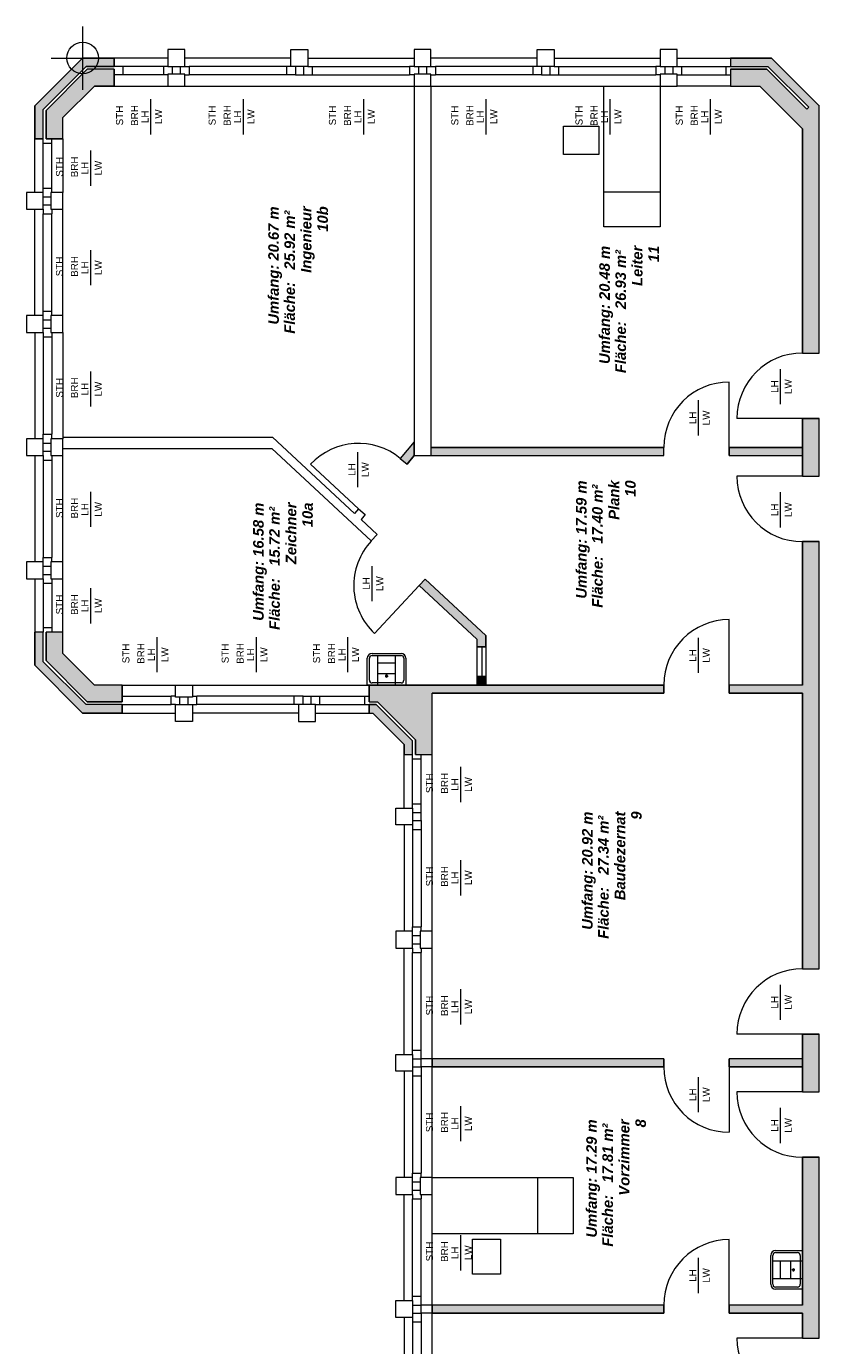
# Model space of a CAD drawing. Header units: metres. Extents: x -111 to 152, y -132 to 99.
# Tile 253 of 256: x 15 to 26, y 79 to 98. Entities that reach past the tile are written whole.
import ezdxf

# ---------------------------------------------------------------- set-up
doc = ezdxf.new("R2010")
doc.units = ezdxf.units.M
doc.layers.add('_EG - B (3D)', color=7, linetype='Continuous', lineweight=9)
doc.layers.add('COE_Bestand-allg.', color=7, linetype='Continuous', lineweight=9)
doc.styles.add('Arial', font='arial.ttf')
doc.styles.add('Arial (bold italic)', font='arialbi.ttf')

# ---------------------------------------------------------------- blocks, each defined once
blk = doc.blocks.new('Group-11')
at = {"layer": 'COE_Bestand-allg.', "linetype": 'Continuous', "lineweight": 0, "transparency": 33554687}
for points in [[(15.125, 96.238), (15.125, 96.658), (15.735, 97.268), (16.135, 97.268), (16.135, 97.388), (15.685, 97.388), (15.005, 96.708), (15.005, 96.238)], [(26.155, 93.195), (26.155, 96.708), (25.475, 97.388), (24.895, 97.388), (24.895, 97.268), (25.425, 97.268), (26.005, 96.688), (25.977, 96.659), (25.409, 97.228), (24.895, 97.228), (24.895, 96.988), (25.309, 96.988), (25.915, 96.382), (25.915, 93.195)], [(15.405, 96.238), (15.405, 96.542), (15.851, 96.988), (16.135, 96.988), (16.135, 97.228), (15.751, 97.228), (15.165, 96.641), (15.165, 96.238)], [(26.155, 91.445), (26.155, 92.265), (25.915, 92.265), (25.915, 91.445)], [(20.296, 91.618), (20.395, 91.738), (20.395, 91.933), (20.2, 91.698)], [(23.945, 91.738), (23.945, 91.853), (20.635, 91.853), (20.635, 91.738)], [(25.915, 91.738), (25.915, 91.853), (24.875, 91.853), (24.875, 91.738)], [(26.155, 84.445), (26.155, 90.515), (25.915, 90.515), (25.915, 88.477), (24.875, 88.477), (24.875, 88.363), (25.915, 88.363), (25.915, 84.445)], [(21.29, 89.128), (21.29, 89.018), (21.415, 89.018), (21.415, 89.183), (20.553, 89.983), (20.468, 89.891)], [(15.685, 88.078), (16.245, 88.078), (16.245, 88.198), (15.735, 88.198), (15.125, 88.807), (15.125, 89.228), (15.005, 89.228), (15.005, 88.758)], [(16.245, 88.238), (16.245, 88.477), (15.851, 88.477), (15.405, 88.923), (15.405, 89.228), (15.165, 89.228), (15.165, 88.824), (15.751, 88.238)], [(21.415, 88.477), (21.415, 88.598), (21.29, 88.598), (21.29, 88.477)], [(20.655, 87.488), (20.655, 88.363), (23.945, 88.363), (23.945, 88.477), (19.755, 88.477), (19.755, 88.238), (19.876, 88.238), (20.415, 87.698), (20.415, 87.488)], [(20.255, 87.632), (20.255, 87.488), (20.375, 87.488), (20.375, 87.682), (19.859, 88.198), (19.755, 88.198), (19.755, 88.078), (19.809, 88.078)], [(26.155, 82.695), (26.155, 83.515), (25.915, 83.515), (25.915, 82.695)], [(23.945, 83.05), (23.945, 83.165), (20.655, 83.165), (20.655, 83.05)], [(25.915, 83.05), (25.915, 83.165), (24.875, 83.165), (24.875, 83.05)], [(26.155, 79.195), (26.155, 81.765), (25.915, 81.765), (25.915, 79.665), (24.875, 79.665), (24.875, 79.55), (25.915, 79.55), (25.915, 79.195)], [(23.945, 79.55), (23.945, 79.665), (20.655, 79.665), (20.655, 79.55)]]:
    blk.add_hatch(color=252, dxfattribs=at).paths.add_polyline_path(points)
at = {"layer": 'COE_Bestand-allg.', "color": 7, "linetype": 'Continuous', "lineweight": 9, "transparency": 33554687}
for p, q in [((15.685, 97.838), (15.685, 96.938)), ((15.685, 97.388), (15.005, 96.708)), ((15.235, 97.388), (16.135, 97.388)), ((16.135, 97.388), (15.685, 97.388)), ((16.135, 97.388), (16.135, 97.268)), ((16.895, 97.388), (16.135, 97.388)), ((18.645, 97.388), (17.135, 97.388)), ((18.885, 97.388), (20.395, 97.388)), ((22.145, 97.388), (20.635, 97.388)), ((22.385, 97.388), (23.895, 97.388)), ((24.135, 97.388), (24.895, 97.388)), ((24.895, 97.388), (25.475, 97.388)), ((24.895, 97.388), (24.895, 97.268)), ((25.475, 97.388), (26.155, 96.708)), ((15.735, 97.268), (15.125, 96.658)), ((15.751, 97.228), (15.165, 96.641)), ((16.135, 97.268), (15.735, 97.268)), ((16.135, 97.228), (15.751, 97.228)), ((16.26, 97.268), (16.135, 97.268)), ((16.135, 97.228), (16.135, 96.988)), ((16.26, 97.148), (16.135, 97.148)), ((16.832, 97.268), (16.26, 97.268)), ((16.26, 97.148), (16.26, 97.268)), ((16.832, 97.148), (16.26, 97.148)), ((16.895, 97.268), (16.832, 97.268)), ((16.832, 97.268), (16.832, 97.148)), ((16.895, 97.148), (16.832, 97.148)), ((16.958, 97.268), (16.958, 97.16)), ((17.073, 97.268), (17.073, 97.16)), ((17.135, 97.268), (17.198, 97.268)), ((17.135, 97.148), (17.198, 97.148)), ((18.582, 97.268), (17.198, 97.268)), ((17.198, 97.268), (17.198, 97.148)), ((18.582, 97.148), (17.198, 97.148)), ((18.645, 97.268), (18.582, 97.268)), ((18.582, 97.268), (18.582, 97.148)), ((18.708, 97.148), (18.582, 97.148)), ((18.708, 97.268), (18.708, 97.148)), ((18.708, 97.148), (18.823, 97.148)), ((18.823, 97.268), (18.823, 97.148)), ((18.823, 97.148), (18.948, 97.148)), ((18.885, 97.268), (18.948, 97.268)), ((18.948, 97.268), (20.332, 97.268)), ((18.948, 97.268), (18.948, 97.148)), ((18.948, 97.148), (20.332, 97.148)), ((20.395, 97.268), (20.332, 97.268)), ((20.332, 97.268), (20.332, 97.148)), ((20.395, 97.148), (20.332, 97.148)), ((20.458, 97.268), (20.458, 97.16)), ((20.573, 97.268), (20.573, 97.16)), ((20.635, 97.268), (20.698, 97.268)), ((20.635, 97.148), (20.698, 97.148)), ((22.082, 97.268), (20.698, 97.268)), ((20.698, 97.268), (20.698, 97.148)), ((22.082, 97.148), (20.698, 97.148)), ((22.145, 97.268), (22.082, 97.268)), ((22.082, 97.268), (22.082, 97.148)), ((22.208, 97.148), (22.082, 97.148)), ((22.208, 97.268), (22.208, 97.148)), ((22.208, 97.148), (22.323, 97.148)), ((22.323, 97.268), (22.323, 97.148)), ((22.323, 97.148), (22.448, 97.148)), ((22.385, 97.268), (22.448, 97.268)), ((22.448, 97.268), (23.832, 97.268)), ((22.448, 97.268), (22.448, 97.148)), ((22.448, 97.148), (23.832, 97.148)), ((23.895, 97.268), (23.832, 97.268)), ((23.832, 97.268), (23.832, 97.148)), ((23.895, 97.148), (23.832, 97.148)), ((23.958, 97.268), (23.958, 97.16)), ((24.073, 97.268), (24.073, 97.16)), ((24.135, 97.268), (24.198, 97.268)), ((24.135, 97.148), (24.198, 97.148)), ((24.198, 97.268), (24.895, 97.268)), ((24.198, 97.268), (24.198, 97.148)), ((24.198, 97.148), (24.895, 97.148)), ((24.833, 97.148), (24.833, 97.268)), ((24.895, 97.268), (25.425, 97.268)), ((24.895, 97.228), (25.409, 97.228)), ((24.895, 97.228), (24.895, 96.988)), ((25.409, 97.228), (25.977, 96.659)), ((25.425, 97.268), (26.005, 96.688)), ((15.851, 96.988), (15.405, 96.542)), ((16.135, 96.988), (15.851, 96.988)), ((16.135, 96.988), (16.895, 96.988)), ((17.135, 96.988), (20.395, 96.988)), ((20.395, 96.988), (20.395, 91.738)), ((20.635, 96.988), (23.895, 96.988)), ((20.635, 96.988), (20.635, 91.738)), ((24.895, 96.988), (24.135, 96.988)), ((24.895, 96.988), (25.309, 96.988)), ((25.309, 96.988), (25.915, 96.382)), ((16.655, 96.303), (16.655, 96.803)), ((17.97, 96.303), (17.97, 96.803)), ((19.68, 96.303), (19.68, 96.803)), ((21.42, 96.303), (21.42, 96.803)), ((23.185, 96.303), (23.185, 96.803)), ((24.61, 96.303), (24.61, 96.803)), ((15.005, 96.238), (15.005, 96.708)), ((15.125, 96.238), (15.125, 96.658)), ((15.165, 96.238), (15.165, 96.641)), ((26.005, 96.688), (25.977, 96.659)), ((26.155, 93.195), (26.155, 96.708)), ((26.16, 96.708), (26.155, 96.708)), ((26.16, 96.608), (26.155, 96.608)), ((15.405, 96.238), (15.405, 96.542)), ((25.915, 93.195), (25.915, 96.382)), ((15.125, 96.238), (15.005, 96.238)), ((15.005, 95.478), (15.005, 96.238)), ((15.125, 95.54), (15.125, 96.238)), ((15.405, 96.238), (15.165, 96.238)), ((15.245, 95.54), (15.245, 96.238)), ((15.405, 96.238), (15.405, 95.478)), ((15.245, 96.175), (15.125, 96.175)), ((15.8, 95.573), (15.8, 96.073)), ((15.125, 95.478), (15.125, 95.54)), ((15.125, 95.54), (15.245, 95.54)), ((15.245, 95.478), (15.245, 95.54)), ((23.095, 95.488), (23.895, 95.488)), ((15.125, 95.415), (15.233, 95.415)), ((15.125, 95.3), (15.233, 95.3)), ((15.005, 93.728), (15.005, 95.238)), ((15.125, 95.238), (15.125, 95.175)), ((15.125, 93.79), (15.125, 95.175)), ((15.125, 95.175), (15.245, 95.175)), ((15.245, 95.238), (15.245, 95.175)), ((15.245, 93.79), (15.245, 95.175)), ((15.405, 93.728), (15.405, 95.238)), ((15.8, 94.158), (15.8, 94.658)), ((26.16, 94.608), (26.155, 94.608)), ((26.16, 94.508), (26.155, 94.508)), ((15.125, 93.728), (15.125, 93.79)), ((15.125, 93.79), (15.245, 93.79)), ((15.245, 93.728), (15.245, 93.79)), ((15.125, 93.665), (15.233, 93.665)), ((15.005, 93.488), (15.005, 91.978)), ((15.125, 93.55), (15.233, 93.55)), ((15.125, 93.488), (15.125, 93.425)), ((15.125, 93.425), (15.125, 92.04)), ((15.125, 93.425), (15.245, 93.425)), ((15.245, 93.488), (15.245, 93.425)), ((15.245, 93.425), (15.245, 92.04)), ((15.405, 93.488), (15.405, 91.978)), ((25.915, 93.195), (26.155, 93.195)), ((15.8, 92.433), (15.8, 92.933)), ((25.605, 92.468), (25.605, 92.968)), ((24.875, 91.853), (24.875, 92.783)), ((24.44, 92.023), (24.44, 92.523)), ((25.915, 92.265), (24.985, 92.265)), ((25.915, 91.445), (25.915, 92.265)), ((25.915, 92.265), (26.155, 92.265)), ((26.155, 91.445), (26.155, 92.265)), ((15.125, 91.978), (15.125, 92.04)), ((15.125, 92.04), (15.245, 92.04)), ((15.125, 91.915), (15.233, 91.915)), ((15.245, 91.978), (15.245, 92.04)), ((15.405, 91.998), (18.384, 91.998)), ((18.384, 91.998), (19.55, 90.914)), ((20.395, 91.933), (20.2, 91.698)), ((15.005, 91.738), (15.005, 90.228)), ((15.125, 91.8), (15.233, 91.8)), ((15.125, 91.738), (15.125, 91.675)), ((15.245, 91.738), (15.245, 91.675)), ((15.405, 91.838), (18.372, 91.838)), ((15.405, 90.228), (15.405, 91.738)), ((18.372, 91.838), (19.787, 90.524)), ((19.595, 91.288), (19.595, 91.788)), ((20.2, 91.698), (20.296, 91.618)), ((20.395, 91.738), (20.296, 91.618)), ((20.395, 91.738), (20.635, 91.738)), ((20.635, 91.853), (23.945, 91.853)), ((20.635, 91.738), (23.945, 91.738)), ((23.945, 91.738), (23.945, 91.853)), ((24.875, 91.853), (25.915, 91.853)), ((24.875, 91.738), (24.875, 91.853)), ((24.875, 91.738), (25.915, 91.738)), ((15.125, 91.675), (15.125, 90.29)), ((15.125, 91.675), (15.245, 91.675)), ((15.245, 91.675), (15.245, 90.29)), ((18.925, 91.615), (19.606, 90.982)), ((25.915, 91.445), (24.985, 91.445)), ((25.915, 91.445), (26.155, 91.445)), ((15.8, 90.723), (15.8, 91.223)), ((25.605, 90.718), (25.605, 91.218)), ((19.606, 90.982), (19.55, 90.914)), ((19.606, 90.982), (19.702, 90.902)), ((19.702, 90.902), (19.642, 90.829)), ((19.642, 90.829), (19.872, 90.616)), ((19.872, 90.616), (19.787, 90.524)), ((25.915, 88.477), (25.915, 90.515)), ((25.915, 90.515), (26.155, 90.515)), ((26.155, 84.445), (26.155, 90.515)), ((15.125, 90.228), (15.125, 90.29)), ((15.125, 90.29), (15.245, 90.29)), ((15.245, 90.228), (15.245, 90.29)), ((15.125, 90.165), (15.233, 90.165)), ((15.125, 90.05), (15.233, 90.05)), ((19.8, 89.668), (19.8, 90.168)), ((15.005, 89.988), (15.005, 89.228)), ((15.125, 89.988), (15.125, 89.925)), ((15.125, 89.925), (15.125, 89.228)), ((15.125, 89.925), (15.245, 89.925)), ((15.245, 89.988), (15.245, 89.925)), ((15.245, 89.925), (15.245, 89.228)), ((15.405, 89.228), (15.405, 89.988)), ((15.8, 89.353), (15.8, 89.853)), ((19.835, 89.21), (20.468, 89.891)), ((20.553, 89.983), (20.468, 89.891)), ((20.468, 89.891), (21.29, 89.128)), ((20.553, 89.983), (21.415, 89.183)), ((15.245, 89.29), (15.125, 89.29)), ((24.875, 88.477), (24.875, 89.408)), ((15.005, 88.758), (15.005, 89.228)), ((15.125, 89.228), (15.005, 89.228)), ((15.125, 88.807), (15.125, 89.228)), ((15.165, 88.824), (15.165, 89.228)), ((15.405, 89.228), (15.165, 89.228)), ((15.405, 88.923), (15.405, 89.228)), ((16.745, 88.658), (16.745, 89.158)), ((18.155, 88.658), (18.155, 89.158)), ((19.455, 88.658), (19.455, 89.158)), ((21.29, 89.128), (21.29, 89.018)), ((21.415, 89.183), (21.415, 89.018)), ((24.44, 88.648), (24.44, 89.148)), ((15.405, 88.923), (15.851, 88.477)), ((19.8, 88.927), (20.21, 88.927)), ((19.8, 88.897), (20.21, 88.897)), ((19.88, 88.477), (19.88, 88.897)), ((20.13, 88.477), (20.13, 88.897)), ((21.29, 89.018), (21.29, 88.598)), ((21.415, 89.018), (21.29, 89.018)), ((21.36, 89.018), (21.36, 88.598)), ((21.415, 89.018), (21.415, 88.598)), ((15.005, 88.758), (15.685, 88.078)), ((15.125, 88.807), (15.735, 88.198)), ((15.165, 88.824), (15.751, 88.238)), ((19.73, 88.477), (19.73, 88.857)), ((19.76, 88.547), (19.76, 88.857)), ((19.88, 88.79), (20.13, 88.79)), ((20.25, 88.857), (20.25, 88.547)), ((20.28, 88.857), (20.28, 88.477)), ((20.21, 88.507), (19.8, 88.507)), ((19.88, 88.64), (20.13, 88.64)), ((19.984, 88.605), (20.026, 88.605)), ((20.005, 88.584), (20.005, 88.628)), ((20.005, 88.605), (20.005, 88.605)), ((21.29, 88.598), (21.29, 88.477)), ((21.415, 88.598), (21.29, 88.598)), ((21.415, 88.598), (21.415, 88.477)), ((16.245, 88.477), (15.851, 88.477)), ((16.245, 88.477), (17.005, 88.477)), ((16.245, 88.477), (16.245, 88.238)), ((16.245, 88.318), (16.942, 88.318)), ((17.005, 88.318), (16.942, 88.318)), ((16.942, 88.198), (16.942, 88.318)), ((17.245, 88.477), (19.755, 88.477)), ((17.245, 88.318), (17.308, 88.318)), ((18.692, 88.318), (17.308, 88.318)), ((17.308, 88.198), (17.308, 88.318)), ((18.818, 88.318), (18.692, 88.318)), ((18.692, 88.198), (18.692, 88.318)), ((18.818, 88.318), (18.933, 88.318)), ((18.818, 88.198), (18.818, 88.318)), ((18.933, 88.318), (19.058, 88.318)), ((18.933, 88.198), (18.933, 88.318)), ((19.058, 88.318), (19.755, 88.318)), ((19.058, 88.198), (19.058, 88.318)), ((19.693, 88.318), (19.693, 88.198)), ((20.28, 88.477), (19.73, 88.477)), ((19.755, 88.477), (23.945, 88.477)), ((19.755, 88.238), (19.755, 88.477)), ((23.945, 88.363), (20.655, 88.363)), ((20.655, 87.488), (20.655, 88.363)), ((23.945, 88.477), (23.945, 88.363)), ((24.875, 88.363), (24.875, 88.477)), ((25.915, 88.477), (24.875, 88.477)), ((25.915, 88.363), (24.875, 88.363)), ((25.915, 84.445), (25.915, 88.363)), ((16.245, 88.198), (15.735, 88.198)), ((16.245, 88.238), (15.751, 88.238)), ((16.245, 88.198), (16.942, 88.198)), ((16.245, 88.198), (16.245, 88.078)), ((17.005, 88.198), (16.942, 88.198)), ((17.068, 88.198), (17.068, 88.305)), ((17.183, 88.198), (17.183, 88.305)), ((17.245, 88.198), (17.308, 88.198)), ((18.692, 88.198), (17.308, 88.198)), ((18.755, 88.198), (18.692, 88.198)), ((18.995, 88.198), (19.058, 88.198)), ((19.058, 88.198), (19.755, 88.198)), ((19.755, 88.238), (19.876, 88.238)), ((19.755, 88.198), (19.859, 88.198)), ((19.755, 88.078), (19.755, 88.198)), ((19.859, 88.198), (20.375, 87.682)), ((19.876, 88.238), (20.415, 87.698)), ((16.245, 88.078), (15.685, 88.078)), ((16.245, 88.078), (17.005, 88.078)), ((18.755, 88.078), (17.245, 88.078)), ((18.995, 88.078), (19.755, 88.078)), ((19.755, 88.078), (19.809, 88.078)), ((19.809, 88.078), (20.255, 87.632)), ((20.255, 87.488), (20.255, 87.632)), ((20.375, 87.488), (20.375, 87.682)), ((20.415, 87.488), (20.415, 87.698)), ((20.255, 86.728), (20.255, 87.488)), ((20.255, 87.488), (20.375, 87.488)), ((20.375, 86.79), (20.375, 87.488)), ((20.495, 87.425), (20.375, 87.425)), ((20.415, 87.488), (20.655, 87.488)), ((20.495, 86.79), (20.495, 87.488)), ((20.655, 84.978), (20.655, 87.488)), ((21.06, 86.813), (21.06, 87.313)), ((20.375, 86.728), (20.375, 86.79)), ((20.375, 86.79), (20.495, 86.79)), ((20.375, 86.665), (20.495, 86.665)), ((20.495, 86.665), (20.495, 86.79)), ((20.495, 86.55), (20.495, 86.665)), ((20.255, 86.488), (20.255, 84.978)), ((20.375, 86.55), (20.495, 86.55)), ((20.375, 86.488), (20.375, 86.425)), ((20.495, 86.55), (20.495, 86.425)), ((20.375, 86.425), (20.375, 85.04)), ((20.375, 86.425), (20.495, 86.425)), ((20.495, 86.425), (20.495, 85.04)), ((21.06, 85.488), (21.06, 85.988)), ((20.375, 84.978), (20.375, 85.04)), ((20.375, 85.04), (20.495, 85.04)), ((20.495, 84.978), (20.495, 85.04)), ((20.375, 84.915), (20.483, 84.915)), ((20.375, 84.8), (20.483, 84.8)), ((20.255, 83.228), (20.255, 84.738)), ((20.375, 84.738), (20.375, 84.675)), ((20.375, 83.29), (20.375, 84.675)), ((20.375, 84.675), (20.495, 84.675)), ((20.495, 84.738), (20.495, 84.675)), ((20.495, 83.29), (20.495, 84.675)), ((20.655, 81.478), (20.655, 84.738)), ((25.915, 84.445), (26.155, 84.445)), ((25.605, 83.718), (25.605, 84.218)), ((21.06, 83.653), (21.06, 84.153)), ((25.915, 83.515), (24.985, 83.515)), ((25.915, 82.695), (25.915, 83.515)), ((25.915, 83.515), (26.155, 83.515)), ((26.155, 82.695), (26.155, 83.515)), ((20.375, 83.228), (20.375, 83.29)), ((20.375, 83.29), (20.495, 83.29)), ((20.495, 83.165), (20.495, 83.29)), ((20.375, 83.165), (20.495, 83.165)), ((23.945, 83.165), (20.495, 83.165)), ((20.495, 83.05), (20.495, 83.165)), ((23.945, 83.165), (23.945, 83.05)), ((24.875, 83.05), (24.875, 83.165)), ((25.915, 83.165), (24.875, 83.165)), ((20.255, 82.988), (20.255, 81.478)), ((20.375, 83.05), (20.495, 83.05)), ((20.375, 82.988), (20.375, 82.925)), ((20.375, 82.925), (20.375, 81.54)), ((20.375, 82.925), (20.495, 82.925)), ((23.945, 83.05), (20.495, 83.05)), ((20.495, 83.05), (20.495, 82.925)), ((20.495, 82.925), (20.495, 81.54)), ((24.44, 82.405), (24.44, 82.905)), ((25.915, 83.05), (24.875, 83.05)), ((24.875, 83.05), (24.875, 82.12)), ((25.915, 82.695), (24.985, 82.695)), ((25.915, 82.695), (26.155, 82.695)), ((21.06, 81.993), (21.06, 82.493)), ((25.605, 81.968), (25.605, 82.468)), ((25.915, 79.665), (25.915, 81.765)), ((25.915, 81.765), (26.155, 81.765)), ((26.155, 79.195), (26.155, 81.765)), ((20.375, 81.478), (20.375, 81.54)), ((20.375, 81.54), (20.495, 81.54)), ((20.375, 81.415), (20.483, 81.415)), ((20.495, 81.478), (20.495, 81.54)), ((22.155, 80.678), (22.155, 81.478)), ((20.255, 79.728), (20.255, 81.238)), ((20.375, 81.3), (20.483, 81.3)), ((20.375, 81.238), (20.375, 81.175)), ((20.495, 81.238), (20.495, 81.175)), ((20.655, 77.978), (20.655, 81.238)), ((20.375, 79.79), (20.375, 81.175)), ((20.375, 81.175), (20.495, 81.175)), ((20.495, 79.79), (20.495, 81.175)), ((21.06, 80.158), (21.06, 80.658)), ((24.875, 79.665), (24.875, 80.595)), ((25.535, 80.44), (25.915, 80.44)), ((25.915, 80.44), (25.915, 79.89)), ((24.44, 79.835), (24.44, 80.335)), ((25.465, 79.96), (25.465, 80.37)), ((25.495, 79.96), (25.495, 80.37)), ((25.915, 80.29), (25.495, 80.29)), ((25.535, 80.41), (25.845, 80.41)), ((25.602, 80.04), (25.602, 80.29)), ((25.752, 80.04), (25.752, 80.29)), ((25.885, 80.37), (25.885, 79.96)), ((25.808, 80.165), (25.765, 80.165)), ((25.788, 80.144), (25.788, 80.186)), ((25.788, 80.165), (25.788, 80.165)), ((25.915, 80.04), (25.495, 80.04)), ((25.845, 79.92), (25.535, 79.92)), ((25.915, 79.89), (25.535, 79.89)), ((20.375, 79.728), (20.375, 79.79)), ((20.375, 79.79), (20.495, 79.79)), ((20.495, 79.665), (20.495, 79.79)), ((20.375, 79.665), (20.495, 79.665)), ((20.375, 79.55), (20.495, 79.55)), ((23.945, 79.665), (20.495, 79.665)), ((20.495, 79.55), (20.495, 79.665)), ((23.945, 79.55), (20.495, 79.55)), ((20.495, 79.55), (20.495, 79.425)), ((23.945, 79.665), (23.945, 79.55)), ((24.875, 79.55), (24.875, 79.665)), ((25.915, 79.665), (24.875, 79.665)), ((25.915, 79.55), (24.875, 79.55)), ((25.915, 79.195), (25.915, 79.55)), ((20.255, 79.488), (20.255, 77.978)), ((20.375, 79.488), (20.375, 79.425)), ((20.375, 79.425), (20.375, 78.04)), ((20.375, 79.425), (20.495, 79.425)), ((20.495, 79.425), (20.495, 78.04)), ((25.915, 79.195), (24.985, 79.195)), ((25.915, 79.195), (26.155, 79.195))]:
    blk.add_line(p, q, dxfattribs=at)
at = {"layer": 'COE_Bestand-allg.', "color": 7, "linetype": 'Continuous', "lineweight": 9, "transparency": 33554687, "flags": 128}
for points in [[(16.895, 97.268), (17.135, 97.268), (17.135, 97.508), (16.895, 97.508)], [(18.885, 97.268), (18.645, 97.268), (18.645, 97.508), (18.885, 97.508)], [(20.395, 97.268), (20.635, 97.268), (20.635, 97.508), (20.395, 97.508)], [(22.385, 97.268), (22.145, 97.268), (22.145, 97.508), (22.385, 97.508)], [(23.895, 97.268), (24.135, 97.268), (24.135, 97.508), (23.895, 97.508)], [(15.125, 96.238), (15.125, 96.658), (15.735, 97.268), (16.135, 97.268), (16.135, 97.388), (15.685, 97.388), (15.005, 96.708), (15.005, 96.238)], [(26.155, 93.195), (26.155, 96.708), (25.475, 97.388), (24.895, 97.388), (24.895, 97.268), (25.425, 97.268), (26.005, 96.688), (25.977, 96.659), (25.409, 97.228), (24.895, 97.228), (24.895, 96.988), (25.309, 96.988), (25.915, 96.382), (25.915, 93.195)], [(15.405, 96.238), (15.405, 96.542), (15.851, 96.988), (16.135, 96.988), (16.135, 97.228), (15.751, 97.228), (15.165, 96.641), (15.165, 96.238)], [(16.895, 96.988), (17.135, 96.988), (17.135, 97.16), (16.895, 97.16)], [(20.395, 96.988), (20.635, 96.988), (20.635, 97.16), (20.395, 97.16)], [(23.895, 96.988), (24.135, 96.988), (24.135, 97.16), (23.895, 97.16)], [(23.095, 96.988), (23.895, 96.988), (23.895, 94.988), (23.095, 94.988)], [(15.125, 95.238), (15.125, 95.478), (14.885, 95.478), (14.885, 95.238)], [(15.405, 95.238), (15.405, 95.478), (15.233, 95.478), (15.233, 95.238)], [(15.125, 93.488), (15.125, 93.728), (14.885, 93.728), (14.885, 93.488)], [(15.405, 93.488), (15.405, 93.728), (15.233, 93.728), (15.233, 93.488)], [(26.155, 91.445), (26.155, 92.265), (25.915, 92.265), (25.915, 91.445)], [(15.125, 91.738), (15.125, 91.978), (14.885, 91.978), (14.885, 91.738)], [(15.405, 91.738), (15.405, 91.978), (15.233, 91.978), (15.233, 91.738)], [(20.296, 91.618), (20.395, 91.738), (20.395, 91.933), (20.2, 91.698)], [(23.945, 91.738), (23.945, 91.853), (20.635, 91.853), (20.635, 91.738)], [(25.915, 91.738), (25.915, 91.853), (24.875, 91.853), (24.875, 91.738)], [(26.155, 84.445), (26.155, 90.515), (25.915, 90.515), (25.915, 88.477), (24.875, 88.477), (24.875, 88.363), (25.915, 88.363), (25.915, 84.445)], [(15.125, 89.988), (15.125, 90.228), (14.885, 90.228), (14.885, 89.988)], [(15.405, 89.988), (15.405, 90.228), (15.233, 90.228), (15.233, 89.988)], [(21.29, 89.128), (21.29, 89.018), (21.415, 89.018), (21.415, 89.183), (20.553, 89.983), (20.468, 89.891)], [(15.685, 88.078), (16.245, 88.078), (16.245, 88.198), (15.735, 88.198), (15.125, 88.807), (15.125, 89.228), (15.005, 89.228), (15.005, 88.758)], [(16.245, 88.238), (16.245, 88.477), (15.851, 88.477), (15.405, 88.923), (15.405, 89.228), (15.165, 89.228), (15.165, 88.824), (15.751, 88.238)], [(21.415, 88.477), (21.415, 88.598), (21.29, 88.598), (21.29, 88.477)], [(17.005, 88.477), (17.245, 88.477), (17.245, 88.305), (17.005, 88.305)], [(20.655, 87.488), (20.655, 88.363), (23.945, 88.363), (23.945, 88.477), (19.755, 88.477), (19.755, 88.238), (19.876, 88.238), (20.415, 87.698), (20.415, 87.488)], [(17.005, 88.198), (17.245, 88.198), (17.245, 87.958), (17.005, 87.958)], [(18.995, 88.198), (18.755, 88.198), (18.755, 87.958), (18.995, 87.958)], [(20.255, 87.632), (20.255, 87.488), (20.375, 87.488), (20.375, 87.682), (19.859, 88.198), (19.755, 88.198), (19.755, 88.078), (19.809, 88.078)], [(20.375, 86.728), (20.375, 86.488), (20.135, 86.488), (20.135, 86.728)], [(20.375, 84.738), (20.375, 84.978), (20.135, 84.978), (20.135, 84.738)], [(20.655, 84.738), (20.655, 84.978), (20.483, 84.978), (20.483, 84.738)], [(26.155, 82.695), (26.155, 83.515), (25.915, 83.515), (25.915, 82.695)], [(20.375, 83.228), (20.375, 82.988), (20.135, 82.988), (20.135, 83.228)], [(23.945, 83.05), (23.945, 83.165), (20.655, 83.165), (20.655, 83.05)], [(25.915, 83.05), (25.915, 83.165), (24.875, 83.165), (24.875, 83.05)], [(26.155, 79.195), (26.155, 81.765), (25.915, 81.765), (25.915, 79.665), (24.875, 79.665), (24.875, 79.55), (25.915, 79.55), (25.915, 79.195)], [(20.375, 81.238), (20.375, 81.478), (20.135, 81.478), (20.135, 81.238)], [(20.655, 81.238), (20.655, 81.478), (20.483, 81.478), (20.483, 81.238)], [(20.655, 80.678), (20.655, 81.478), (22.655, 81.478), (22.655, 80.678)], [(20.375, 79.728), (20.375, 79.488), (20.135, 79.488), (20.135, 79.728)], [(23.945, 79.55), (23.945, 79.665), (20.655, 79.665), (20.655, 79.55)]]:
    blk.add_lwpolyline(points, close=True, dxfattribs=at)
for points in [[(22.52, 96.418), (23.02, 96.418), (23.02, 96.018), (22.52, 96.018), (22.52, 96.418)], [(21.225, 80.103), (21.225, 80.603), (21.625, 80.603), (21.625, 80.103), (21.225, 80.103)]]:
    blk.add_lwpolyline(points, dxfattribs=at)
at = {"layer": 'COE_Bestand-allg.', "color": 7, "linetype": 'Continuous', "lineweight": 9, "transparency": 33554687}
blk.add_circle((15.685, 97.388), 0.225, dxfattribs=at)
for centre, radius, start, end in [((25.915, 92.265), 0.93, 90, 180), ((24.875, 91.853), 0.93, 90, 180), ((19.606, 90.982), 0.93, 50.3275, 137.1193), ((25.915, 91.445), 0.93, 180, 270), ((20.468, 89.891), 0.93, 137.1193, 227.1193), ((24.875, 88.477), 0.93, 90, 180), ((19.8, 88.857), 0.07, 89.9836, 179.9754), ((19.8, 88.857), 0.04, 89.9714, 179.957), ((20.21, 88.857), 0.07, 0.0246, 89.9836), ((20.21, 88.857), 0.04, 0.043, 89.9714), ((19.8, 88.547), 0.04, 179.957, 270.0287), ((20.005, 88.605), 0.0145, 0, 180), ((20.005, 88.605), 0.0145, 180, 0), ((20.005, 88.605), 0.0102, 0, 180), ((20.005, 88.605), 0.0102, 180, 0), ((20.21, 88.547), 0.04, 270.0287, 0.043), ((25.915, 83.515), 0.93, 90, 180), ((24.875, 83.05), 0.93, 180, 270), ((25.915, 82.695), 0.93, 180, 270), ((24.875, 79.665), 0.93, 90, 180), ((25.535, 80.37), 0.07, 90.0246, 179.9836), ((25.535, 80.37), 0.04, 90.043, 179.9714), ((25.845, 80.37), 0.04, 0.0287, 90.043), ((25.788, 80.165), 0.0145, 90, 270), ((25.788, 80.165), 0.0102, 90, 270), ((25.788, 80.165), 0.0145, 270, 90), ((25.788, 80.165), 0.0102, 270, 90), ((25.535, 79.96), 0.07, 179.9836, 269.9754), ((25.535, 79.96), 0.04, 179.9714, 269.957), ((25.845, 79.96), 0.04, 269.957, 0.0287), ((25.915, 79.195), 0.93, 180, 270)]:
    blk.add_arc(centre, radius, start, end, dxfattribs=at)
at = {"layer": 'COE_Bestand-allg.', "color": 7, "transparency": 33554687, "rotation": 90, "line_spacing_factor": 0.25}
for s, insert, char_height, attachment_point, style in [('STH', (16.16, 96.571), 0.1002, 2, 'Arial'), ('BRH', (16.473, 96.571), 0.1002, 8, 'Arial'), ('LH', (16.521, 96.553), 0.1002, 2, 'Arial'), ('LW', (16.812, 96.553), 0.1002, 8, 'Arial'), ('STH', (17.475, 96.571), 0.1002, 2, 'Arial'), ('BRH', (17.788, 96.571), 0.1002, 8, 'Arial'), ('LH', (17.836, 96.553), 0.1002, 2, 'Arial'), ('LW', (18.127, 96.553), 0.1002, 8, 'Arial'), ('STH', (19.185, 96.571), 0.1002, 2, 'Arial'), ('BRH', (19.498, 96.571), 0.1002, 8, 'Arial'), ('LH', (19.546, 96.553), 0.1002, 2, 'Arial'), ('LW', (19.837, 96.553), 0.1002, 8, 'Arial'), ('STH', (20.925, 96.571), 0.1002, 2, 'Arial'), ('BRH', (21.238, 96.571), 0.1002, 8, 'Arial'), ('LH', (21.286, 96.553), 0.1002, 2, 'Arial'), ('LW', (21.577, 96.553), 0.1002, 8, 'Arial'), ('STH', (22.69, 96.571), 0.1002, 2, 'Arial'), ('BRH', (23.003, 96.571), 0.1002, 8, 'Arial'), ('LH', (23.051, 96.553), 0.1002, 2, 'Arial'), ('LW', (23.342, 96.553), 0.1002, 8, 'Arial'), ('STH', (24.115, 96.571), 0.1002, 2, 'Arial'), ('BRH', (24.428, 96.571), 0.1002, 8, 'Arial'), ('LH', (24.476, 96.553), 0.1002, 2, 'Arial'), ('LW', (24.767, 96.553), 0.1002, 8, 'Arial'), ('STH', (15.305, 95.841), 0.1002, 2, 'Arial'), ('BRH', (15.618, 95.841), 0.1002, 8, 'Arial'), ('LH', (15.666, 95.823), 0.1002, 2, 'Arial'), ('LW', (15.957, 95.823), 0.1002, 8, 'Arial'), ('Ingenieur', (18.787, 94.335), 0.1503, 1, 'Arial (bold italic)'), ('10b', (19.021, 94.919), 0.1503, 1, 'Arial (bold italic)'), ('Umfang: 20.67 m', (18.323, 93.599), 0.15027, 1, 'Arial (bold italic)'), ('Fläche:   25.92 m² ', (18.552, 93.47), 0.15027, 1, 'Arial (bold italic)'), ('Leiter', (23.492, 94.148), 0.1503, 1, 'Arial (bold italic)'), ('11', (23.726, 94.487), 0.1503, 1, 'Arial (bold italic)'), ('STH', (15.305, 94.426), 0.1002, 2, 'Arial'), ('BRH', (15.618, 94.426), 0.1002, 8, 'Arial'), ('LW', (15.957, 94.408), 0.1002, 8, 'Arial'), ('Umfang: 20.48 m', (23.028, 93.039), 0.15027, 1, 'Arial (bold italic)'), ('Fläche:   26.93 m² ', (23.257, 92.91), 0.15027, 1, 'Arial (bold italic)'), ('LH', (15.666, 94.408), 0.1002, 2, 'Arial'), ('STH', (15.305, 92.701), 0.1002, 2, 'Arial'), ('BRH', (15.618, 92.701), 0.1002, 8, 'Arial'), ('LW', (25.762, 92.718), 0.1002, 8, 'Arial'), ('LH', (15.666, 92.683), 0.1002, 2, 'Arial'), ('LW', (15.957, 92.683), 0.1002, 8, 'Arial'), ('LH', (25.471, 92.718), 0.1002, 2, 'Arial'), ('LH', (24.306, 92.273), 0.1002, 2, 'Arial'), ('LW', (24.597, 92.273), 0.1002, 8, 'Arial'), ('LH', (19.461, 91.538), 0.1002, 2, 'Arial'), ('LW', (19.752, 91.538), 0.1002, 8, 'Arial'), ('Plank', (23.162, 90.825), 0.1503, 1, 'Arial (bold italic)'), ('10', (23.396, 91.152), 0.1503, 1, 'Arial (bold italic)'), ('Umfang: 17.59 m', (22.698, 89.704), 0.15027, 1, 'Arial (bold italic)'), ('Fläche:   17.40 m² ', (22.927, 89.575), 0.15027, 1, 'Arial (bold italic)'), ('STH', (15.305, 90.991), 0.1002, 2, 'Arial'), ('BRH', (15.618, 90.991), 0.1002, 8, 'Arial'), ('LH', (15.666, 90.973), 0.1002, 2, 'Arial'), ('LW', (15.957, 90.973), 0.1002, 8, 'Arial'), ('Umfang: 16.58 m', (18.108, 89.389), 0.15027, 1, 'Arial (bold italic)'), ('Zeichner', (18.572, 90.195), 0.1503, 1, 'Arial (bold italic)'), ('10a', (18.806, 90.72), 0.1503, 1, 'Arial (bold italic)'), ('LH', (25.471, 90.968), 0.1002, 2, 'Arial'), ('LW', (25.762, 90.968), 0.1002, 8, 'Arial'), ('Fläche:   15.72 m² ', (18.337, 89.26), 0.15027, 1, 'Arial (bold italic)'), ('LW', (19.957, 89.918), 0.1002, 8, 'Arial'), ('LH', (19.666, 89.918), 0.1002, 2, 'Arial'), ('STH', (15.305, 89.621), 0.1002, 2, 'Arial'), ('BRH', (15.618, 89.621), 0.1002, 8, 'Arial'), ('LH', (15.666, 89.603), 0.1002, 2, 'Arial'), ('LW', (15.957, 89.603), 0.1002, 8, 'Arial'), ('STH', (16.25, 88.926), 0.1002, 2, 'Arial'), ('BRH', (16.563, 88.926), 0.1002, 8, 'Arial'), ('LH', (16.611, 88.908), 0.1002, 2, 'Arial'), ('LW', (16.902, 88.908), 0.1002, 8, 'Arial'), ('STH', (17.66, 88.926), 0.1002, 2, 'Arial'), ('BRH', (17.973, 88.926), 0.1002, 8, 'Arial'), ('LH', (18.021, 88.908), 0.1002, 2, 'Arial'), ('LW', (18.312, 88.908), 0.1002, 8, 'Arial'), ('STH', (18.96, 88.926), 0.1002, 2, 'Arial'), ('BRH', (19.273, 88.926), 0.1002, 8, 'Arial'), ('LH', (19.321, 88.908), 0.1002, 2, 'Arial'), ('LW', (19.612, 88.908), 0.1002, 8, 'Arial'), ('LH', (24.306, 88.897), 0.1002, 2, 'Arial'), ('LW', (24.597, 88.897), 0.1002, 8, 'Arial'), ('STH', (20.565, 87.081), 0.1002, 2, 'Arial'), ('BRH', (20.878, 87.081), 0.1002, 8, 'Arial'), ('LH', (20.926, 87.063), 0.1002, 2, 'Arial'), ('LW', (21.217, 87.063), 0.1002, 8, 'Arial'), ('Baudezernat', (23.247, 85.419), 0.15027, 1, 'Arial (bold italic)'), ('9', (23.481, 86.564), 0.15, 1, 'Arial (bold italic)'), ('Umfang: 20.92 m', (22.783, 84.999), 0.15027, 1, 'Arial (bold italic)'), ('Fläche:   27.34 m² ', (23.012, 84.87), 0.15027, 1, 'Arial (bold italic)'), ('STH', (20.565, 85.756), 0.1002, 2, 'Arial'), ('BRH', (20.878, 85.756), 0.1002, 8, 'Arial'), ('LH', (20.926, 85.738), 0.1002, 2, 'Arial'), ('LW', (21.217, 85.738), 0.1002, 8, 'Arial'), ('STH', (20.565, 83.921), 0.1002, 2, 'Arial'), ('BRH', (20.878, 83.921), 0.1002, 8, 'Arial'), ('LW', (21.217, 83.903), 0.1002, 8, 'Arial'), ('LH', (25.471, 83.968), 0.1002, 2, 'Arial'), ('LW', (25.762, 83.968), 0.1002, 8, 'Arial'), ('LH', (20.926, 83.903), 0.1002, 2, 'Arial'), ('LH', (24.306, 82.655), 0.1002, 2, 'Arial'), ('LW', (24.597, 82.655), 0.1002, 8, 'Arial'), ('STH', (20.565, 82.261), 0.1002, 2, 'Arial'), ('BRH', (20.878, 82.261), 0.1002, 8, 'Arial'), ('LH', (20.926, 82.243), 0.1002, 2, 'Arial'), ('LW', (21.217, 82.243), 0.1002, 8, 'Arial'), ('LW', (25.762, 82.218), 0.1002, 8, 'Arial'), ('Umfang: 17.29 m', (22.843, 80.624), 0.15027, 1, 'Arial (bold italic)'), ('Fläche:   17.81 m² ', (23.072, 80.495), 0.15027, 1, 'Arial (bold italic)'), ('Vorzimmer', (23.307, 81.219), 0.1503, 1, 'Arial (bold italic)'), ('8', (23.541, 82.189), 0.15, 1, 'Arial (bold italic)'), ('LH', (25.471, 82.218), 0.1002, 2, 'Arial'), ('STH', (20.565, 80.426), 0.1002, 2, 'Arial'), ('BRH', (20.878, 80.426), 0.1002, 8, 'Arial'), ('LH', (20.926, 80.408), 0.1002, 2, 'Arial'), ('LW', (21.217, 80.408), 0.1002, 8, 'Arial'), ('LH', (24.306, 80.085), 0.1002, 2, 'Arial'), ('LW', (24.597, 80.085), 0.1002, 8, 'Arial')]:
    blk.add_mtext(s, dxfattribs=dict(at, insert=insert, char_height=char_height, attachment_point=attachment_point, style=style))
blk = doc.blocks.new('EG - B (3D)')
at = {"layer": 'COE_Bestand-allg.', "color": 7, "transparency": 33554687}
blk.add_blockref('Group-11', (0, 0), dxfattribs=at)

msp = doc.modelspace()

# ---------------------------------------------------------------- block references
at = {"layer": '_EG - B (3D)'}
msp.add_blockref('EG - B (3D)', (0, 0), dxfattribs=at)

doc.saveas('drawing.dxf')
